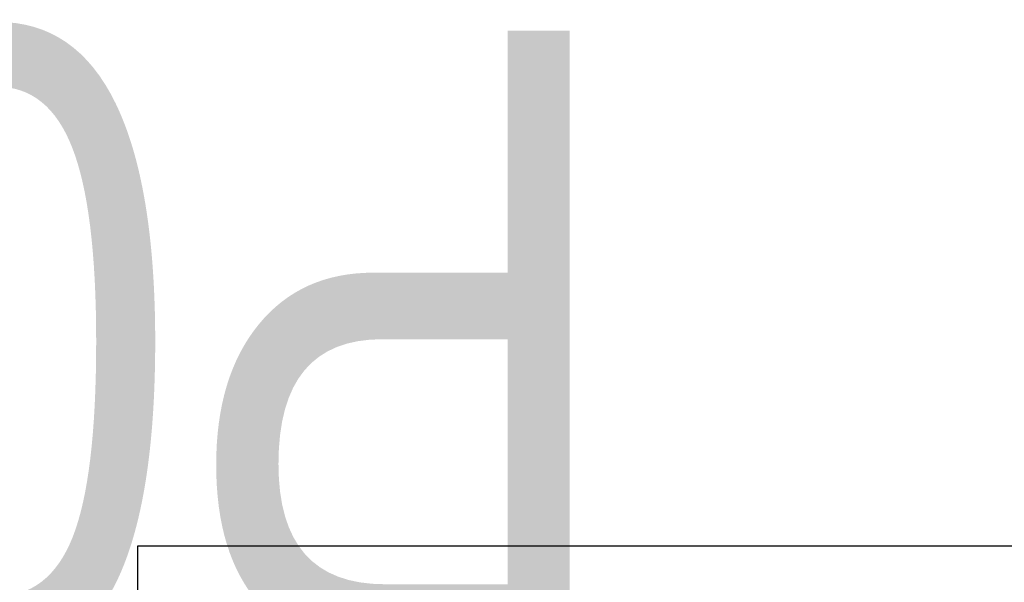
# Model space of a CAD drawing. Header units: millimetres. Extents: x -125 to 744, y -69 to 356.
# Tile 7 of 10: x -13 to 98, y 293 to 356. Entities that reach past the tile are written whole.
import ezdxf
from ezdxf.enums import TextEntityAlignment as Align

# ---------------------------------------------------------------- set-up
doc = ezdxf.new("R2018")
doc.units = ezdxf.units.MM
doc.layers.add('Кромка (ГОСТ)', color=7, linetype='Continuous', lineweight=50)
doc.layers.add('Обозначение (ГОСТ)', color=7, linetype='Continuous', lineweight=25)
doc.styles.get("Standard").update_dxf_attribs({"font": 'GOST Common Italic.ttf'})

# ---------------------------------------------------------------- blocks, each defined once
blk = doc.blocks.new('ГОСТ - Доп. графы 3')
at = {"layer": 'Обозначение (ГОСТ)', "lineweight": 30, "width": 0.8}
blk.add_attdef('ОБОЗНАЧЕНИЕ', text='', height=5, rotation=180, dxfattribs=at).set_placement((34.94, -6.97), align=Align.MIDDLE_CENTER)
blk = doc.blocks.new('Рамки ГОСТ_ граница 297x210')
at = {"layer": 'Кромка (ГОСТ)', "lineweight": 25}
for p, q in [((0, 0), (0, 297)), ((0, 297), (210, 297))]:
    blk.add_line(p, q, dxfattribs=at)

msp = doc.modelspace()

# ---------------------------------------------------------------- block references
ref = msp.add_blockref('ГОСТ - Доп. графы 3', (20, 292))
lines = msp.add_mtext('\\W0.8000;P03C ', dxfattribs={"layer": 'Обозначение (ГОСТ)', "insert": (54.942, 285.032), "char_height": 70.12484, "attachment_point": 1, "rotation": 180})
ref.add_attrib('ОБОЗНАЧЕНИЕ', '', (54.942, 285.032)).embed_mtext(lines)
msp.add_blockref('Рамки ГОСТ_ граница 297x210', (0, 0))

doc.saveas('drawing.dxf')
